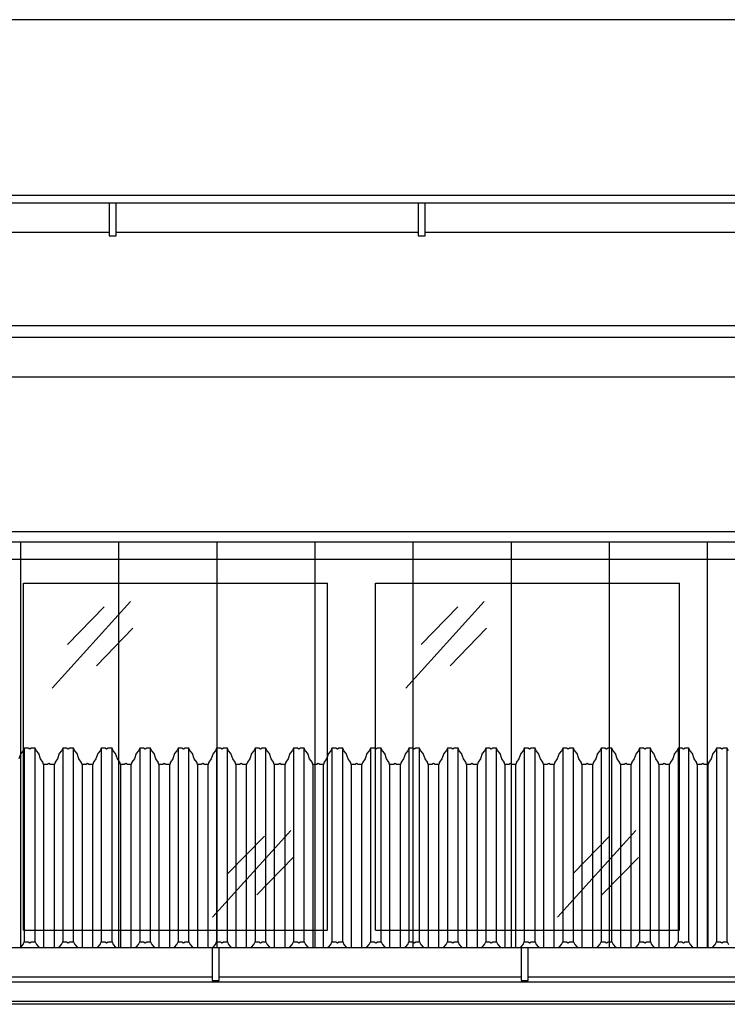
# Model space of a CAD drawing. Header units: millimetres. Extents: x 59331 to 112314, y -16110 to 34390.
# Tile 22 of 198: x 63789 to 63995, y -2169 to -1883. Entities that reach past the tile are written whole.
import ezdxf

# ---------------------------------------------------------------- set-up
doc = ezdxf.new("R2010")
doc.units = ezdxf.units.MM
doc.set_wipeout_variables(frame=1)
for name, color, linetype in [('_HSA_STOLARKA_ZEWNĘTRZNA', 132, 'Continuous'), ('_HSA_WIDOKOWE', 1, 'Continuous'), ('_HSA_WIDOKOWE_CIENKIE', 8, 'Continuous'), ('_HSA_ŚCIANY_CIENKIE', 2, 'Continuous'), ('_HSA_ŚCIANY_DZIAŁOWE', 6, 'Continuous')]:
    doc.layers.add(name, color=color, linetype=linetype)

# ---------------------------------------------------------------- blocks, each defined once
blk = doc.blocks.new('A$C40757a77')
blk.add_wipeout([(-2401, 115), (-2401, 0), (-1786, 0), (-1786, 115)])
for p, q in [((-2086.5, 7), (-2086.5, 108)), ((-2086.5, 108), (-1998, 108)), ((-1998, 7), (-1998, 108)), ((-1984, 7), (-1984, 108)), ((-1984, 108), (-1895.5, 108)), ((-1895.5, 7), (-1895.5, 108)), ((-2086.5, 7), (-1998, 7)), ((-1984, 7), (-1895.5, 7))]:
    blk.add_line(p, q)
at = {"ltscale": 10}
blk.add_lwpolyline([(-2401, 115), (-1786, 115), (-1786, 0), (-2401, 0)], close=True, dxfattribs=at)
at = {"layer": '_HSA_WIDOKOWE_CIENKIE', "color": 9}
for points in [[(-2078.13, 77.51), (-2055.33, 102.73)], [(-2073.65, 90.23), (-2063.02, 101.14)], [(-1975.13, 77.51), (-1952.33, 102.73)], [(-1970.65, 90.23), (-1960.02, 101.14)], [(-2065.26, 83.99), (-2054.63, 94.9)], [(-1962.26, 83.99), (-1951.63, 94.9)], [(-2031.45, 10.79), (-2008.64, 36.01)], [(-2026.97, 23.51), (-2016.34, 34.42)], [(-1930.95, 10.79), (-1908.14, 36.01)], [(-1926.47, 23.51), (-1915.84, 34.42)], [(-2018.57, 17.27), (-2007.94, 28.18)], [(-1918.07, 17.27), (-1907.44, 28.18)]]:
    blk.add_lwpolyline(points, dxfattribs=at)
blk = doc.blocks.new('A$Cd050fd5c')
at = {"transparency": 33554687}
h = blk.add_hatch(dxfattribs=at)
h.set_pattern_fill('ANSI31', color=256, scale=9, angle=45)
h.set_pattern_definition([(90, (-65884.325, 19154.596), (-28.575, 0), [])])
h.paths.add_polyline_path([(-3, -3), (-5398, -3), (-5398, -128), (-3, -128)])
for points in [[(0, 0), (-5401, 0), (-5401, -131), (0, -131)], [(-3, -3), (-5398, -3), (-5398, -128), (-3, -128)]]:
    blk.add_lwpolyline(points, close=True)
blk = doc.blocks.new('*U119')
blk.add_wipeout([(0, 8.5), (0, 0), (10264, 0), (10264, 8.5)])
for p, q in [((10264, 8.5), (0, 8.5)), ((10264, 0), (0, 0))]:
    blk.add_line(p, q)
for points in [[(3339.47, -1), (3341.47, -1), (3341.47, 8.5), (3339.47, 8.5)], [(3429.47, -1), (3431.47, -1), (3431.47, 8.5), (3429.47, 8.5)]]:
    blk.add_wipeout(points)
for points in [[(3339.47, -1), (3341.47, -1), (3341.47, 8.5), (3339.47, 8.5)], [(3429.47, -1), (3431.47, -1), (3431.47, 8.5), (3429.47, 8.5)]]:
    blk.add_lwpolyline(points, close=True)
blk = doc.blocks.new('DASZEK')
for points in [[(3561.19, 67.44), (3560.84, 68.18), (3559.72, 68.18), (3559.27, 67.88), (3558.81, 68.18), (3557.69, 68.18), (3557.35, 67.44), (3556.66, 66.6), (3556.14, 65.07), (3555.45, 64.11), (3555.24, 63.41), (3554.13, 63.41), (3553.67, 63.7), (3553.21, 63.41), (3552.09, 63.41), (3551.89, 64.11), (3551.2, 65.07), (3550.67, 66.6), (3549.99, 67.44), (3549.64, 68.18), (3548.53, 68.18), (3548.07, 67.88), (3547.61, 68.18), (3546.5, 68.18), (3546.15, 67.44), (3545.47, 66.6), (3544.94, 65.07), (3544.25, 64.11), (3544.04, 63.41), (3542.93, 63.41), (3542.47, 63.7), (3542.01, 63.41), (3540.9, 63.41), (3540.69, 64.11), (3540, 65.07), (3539.47, 66.6), (3538.79, 67.44), (3538.44, 68.18), (3537.33, 68.18), (3536.87, 67.88), (3536.41, 68.18), (3535.3, 68.18), (3534.95, 67.44), (3534.27, 66.6), (3533.74, 65.07), (3533.05, 64.11), (3532.84, 63.41), (3531.73, 63.41), (3531.27, 63.7), (3530.81, 63.41), (3529.7, 63.41), (3529.49, 64.11), (3528.8, 65.07), (3528.27, 66.6), (3527.59, 67.44), (3527.24, 68.18), (3526.13, 68.18), (3525.67, 67.88), (3525.21, 68.18), (3524.1, 68.18), (3523.75, 67.44), (3523.07, 66.6), (3522.54, 65.07), (3521.85, 64.11), (3521.64, 63.41), (3520.53, 63.41), (3520.07, 63.7), (3519.61, 63.41), (3518.5, 63.41), (3518.29, 64.11), (3517.6, 65.07), (3517.07, 66.6), (3516.39, 67.44), (3516.04, 68.18), (3514.93, 68.18), (3514.47, 67.88), (3514.01, 68.18), (3512.9, 68.18), (3512.55, 67.44), (3511.87, 66.6), (3511.34, 65.07), (3510.65, 64.11), (3510.45, 63.41), (3509.33, 63.41), (3508.87, 63.7), (3508.42, 63.41), (3507.3, 63.41), (3507.1, 64.11), (3506.4, 65.07), (3505.88, 66.6), (3505.2, 67.44), (3504.85, 68.18), (3503.73, 68.18), (3503.27, 67.88), (3502.82, 68.18), (3501.7, 68.18), (3501.35, 67.44), (3500.67, 66.6), (3500.14, 65.07), (3499.45, 64.11), (3499.25, 63.41), (3498.13, 63.41), (3497.68, 63.7), (3497.22, 63.41), (3496.1, 63.41), (3495.9, 64.11), (3495.21, 65.07), (3494.68, 66.6), (3494, 67.44), (3493.65, 68.18), (3492.53, 68.18), (3492.08, 67.88), (3491.62, 68.18), (3490.5, 68.18), (3490.16, 67.44), (3489.47, 66.6), (3488.95, 65.07), (3488.26, 64.11), (3488.05, 63.41), (3486.94, 63.41), (3486.48, 63.7), (3486.02, 63.41), (3484.91, 63.41), (3484.7, 64.11), (3484.01, 65.07), (3483.48, 66.6), (3482.8, 67.44), (3482.45, 68.18), (3481.34, 68.18), (3480.88, 67.88), (3480.42, 68.18), (3479.31, 68.18), (3478.96, 67.44), (3478.28, 66.6), (3477.75, 65.07), (3477.06, 64.11), (3476.85, 63.41), (3475.74, 63.41), (3475.28, 63.7), (3474.82, 63.41), (3473.71, 63.41), (3473.5, 64.11), (3472.81, 65.07), (3472.28, 66.6), (3471.6, 67.44), (3471.25, 68.18), (3470.14, 68.18), (3469.68, 67.88), (3469.22, 68.18), (3468.11, 68.18), (3467.76, 67.44), (3467.08, 66.6), (3466.55, 65.07), (3465.86, 64.11), (3465.65, 63.41), (3464.54, 63.41), (3464.08, 63.7), (3463.62, 63.41), (3462.51, 63.41), (3462.3, 64.11), (3461.61, 65.07), (3461.08, 66.6), (3460.4, 67.44), (3460.05, 68.18), (3458.94, 68.18), (3458.48, 67.88), (3458.02, 68.18), (3456.91, 68.18), (3456.56, 67.44), (3455.88, 66.6), (3455.35, 65.07), (3454.66, 64.11), (3454.45, 63.41), (3453.34, 63.41), (3452.88, 63.7), (3452.42, 63.41), (3451.31, 63.41), (3451.1, 64.11), (3450.41, 65.07), (3449.88, 66.6), (3449.2, 67.44), (3448.85, 68.18), (3447.74, 68.18), (3447.28, 67.88), (3446.82, 68.18), (3445.71, 68.18), (3445.36, 67.44), (3444.68, 66.6), (3444.15, 65.07), (3443.46, 64.11), (3443.26, 63.41), (3442.14, 63.41), (3441.68, 63.7), (3441.23, 63.41), (3440.11, 63.41), (3439.91, 64.11), (3439.21, 65.07), (3438.69, 66.6), (3438.01, 67.44), (3437.66, 68.18), (3436.54, 68.18), (3436.08, 67.88), (3435.63, 68.18), (3434.51, 68.18), (3434.16, 67.44), (3433.48, 66.6), (3432.95, 65.07), (3432.26, 64.11), (3432.06, 63.41), (3430.94, 63.41), (3430.49, 63.7), (3430.03, 63.41), (3428.91, 63.41), (3428.71, 64.11), (3428.02, 65.07), (3427.49, 66.6), (3426.81, 67.44), (3426.46, 68.18), (3425.34, 68.18), (3424.89, 67.88), (3424.43, 68.18), (3423.31, 68.18), (3422.97, 67.44), (3422.28, 66.6), (3421.76, 65.07), (3421.07, 64.11), (3420.86, 63.41), (3419.75, 63.41), (3419.29, 63.7), (3418.83, 63.41), (3417.72, 63.41), (3417.51, 64.11), (3416.82, 65.07), (3416.29, 66.6), (3415.61, 67.44), (3415.26, 68.18), (3414.15, 68.18), (3413.69, 67.88), (3413.23, 68.18), (3412.12, 68.18), (3411.77, 67.44), (3411.09, 66.6), (3410.56, 65.07), (3409.87, 64.11), (3409.66, 63.41), (3408.55, 63.41), (3408.09, 63.7), (3407.63, 63.41), (3406.52, 63.41), (3406.31, 64.11), (3405.62, 65.07), (3405.09, 66.6), (3404.41, 67.44), (3404.06, 68.18), (3402.95, 68.18), (3402.49, 67.88), (3402.03, 68.18), (3400.92, 68.18), (3400.57, 67.44), (3399.89, 66.6), (3399.36, 65.07), (3398.67, 64.11), (3398.46, 63.41), (3397.35, 63.41), (3396.89, 63.7), (3396.43, 63.41), (3395.32, 63.41), (3395.11, 64.11), (3394.42, 65.07), (3393.89, 66.6), (3393.21, 67.44), (3392.86, 68.18), (3391.75, 68.18), (3391.29, 67.88), (3390.83, 68.18), (3389.72, 68.18), (3389.37, 67.44), (3388.69, 66.6), (3388.16, 65.07), (3387.47, 64.11), (3387.26, 63.41), (3386.15, 63.41), (3385.69, 63.7), (3385.23, 63.41), (3384.12, 63.41), (3383.91, 64.11), (3383.22, 65.07), (3382.69, 66.6), (3382.01, 67.44), (3381.66, 68.18), (3380.55, 68.18), (3380.09, 67.88), (3379.63, 68.18), (3378.52, 68.18), (3378.17, 67.44), (3377.49, 66.6), (3376.96, 65.07), (3376.27, 64.11), (3376.07, 63.41), (3374.95, 63.41), (3374.49, 63.7), (3374.04, 63.41), (3372.92, 63.41), (3372.72, 64.11), (3372.02, 65.07), (3371.5, 66.6), (3370.82, 67.44), (3370.47, 68.18), (3369.35, 68.18), (3368.89, 67.88), (3368.44, 68.18), (3367.32, 68.18), (3366.97, 67.44), (3366.29, 66.6), (3365.76, 65.07), (3365.07, 64.11), (3364.87, 63.41), (3363.75, 63.41), (3363.3, 63.7), (3362.84, 63.41), (3361.72, 63.41), (3361.52, 64.11), (3360.83, 65.07), (3360.3, 66.6), (3359.62, 67.44), (3359.27, 68.18), (3358.15, 68.18), (3357.7, 67.88), (3357.24, 68.18), (3356.12, 68.18), (3355.78, 67.44), (3355.09, 66.6), (3354.57, 65.07)], [(3354.57, 8.69), (3355.09, 10.22), (3355.78, 11.06), (3356.12, 11.8), (3357.24, 11.8), (3357.7, 11.5), (3358.15, 11.8), (3359.27, 11.8), (3359.62, 11.06), (3360.3, 10.22), (3360.83, 8.69), (3361.52, 7.73), (3361.72, 7.03), (3362.84, 7.03), (3363.3, 7.32), (3363.75, 7.03), (3364.87, 7.03), (3365.07, 7.73), (3365.76, 8.69), (3366.29, 10.22), (3366.97, 11.06), (3367.32, 11.8), (3368.44, 11.8), (3368.89, 11.5), (3369.35, 11.8), (3370.47, 11.8), (3370.82, 11.06), (3371.5, 10.22), (3372.02, 8.69), (3372.72, 7.73), (3372.92, 7.03), (3374.04, 7.03), (3374.49, 7.32), (3374.95, 7.03), (3376.07, 7.03), (3376.27, 7.73), (3376.96, 8.69), (3377.49, 10.22), (3378.17, 11.06), (3378.52, 11.8), (3379.63, 11.8), (3380.09, 11.5), (3380.55, 11.8), (3381.66, 11.8), (3382.01, 11.06), (3382.69, 10.22), (3383.22, 8.69), (3383.91, 7.73), (3384.12, 7.03), (3385.23, 7.03), (3385.69, 7.32), (3386.15, 7.03), (3387.26, 7.03), (3387.47, 7.73), (3388.16, 8.69), (3388.69, 10.22), (3389.37, 11.06), (3389.72, 11.8), (3390.83, 11.8), (3391.29, 11.5), (3391.75, 11.8), (3392.86, 11.8), (3393.21, 11.06), (3393.89, 10.22), (3394.42, 8.69), (3395.11, 7.73), (3395.32, 7.03), (3396.43, 7.03), (3396.89, 7.32), (3397.35, 7.03), (3398.46, 7.03), (3398.67, 7.73), (3399.36, 8.69), (3399.89, 10.22), (3400.57, 11.06), (3400.92, 11.8), (3402.03, 11.8), (3402.49, 11.5), (3402.95, 11.8), (3404.06, 11.8), (3404.41, 11.06), (3405.09, 10.22), (3405.62, 8.69), (3406.31, 7.73), (3406.52, 7.03), (3407.63, 7.03), (3408.09, 7.32), (3408.55, 7.03), (3409.66, 7.03), (3409.87, 7.73), (3410.56, 8.69), (3411.09, 10.22), (3411.77, 11.06), (3412.12, 11.8), (3413.23, 11.8), (3413.69, 11.5), (3414.15, 11.8), (3415.26, 11.8), (3415.61, 11.06), (3416.29, 10.22), (3416.82, 8.69), (3417.51, 7.73), (3417.72, 7.03), (3418.83, 7.03), (3419.29, 7.32), (3419.75, 7.03), (3420.86, 7.03), (3421.07, 7.73), (3421.76, 8.69), (3422.28, 10.22), (3422.97, 11.06), (3423.31, 11.8), (3424.43, 11.8), (3424.89, 11.5), (3425.34, 11.8), (3426.46, 11.8), (3426.81, 11.06), (3427.49, 10.22), (3428.02, 8.69), (3428.71, 7.73), (3428.91, 7.03), (3430.03, 7.03), (3430.49, 7.32), (3430.94, 7.03), (3432.06, 7.03), (3432.26, 7.73), (3432.95, 8.69), (3433.48, 10.22), (3434.16, 11.06), (3434.51, 11.8), (3435.63, 11.8), (3436.08, 11.5), (3436.54, 11.8), (3437.66, 11.8), (3438.01, 11.06), (3438.69, 10.22), (3439.21, 8.69), (3439.91, 7.73), (3440.11, 7.03), (3441.23, 7.03), (3441.68, 7.32), (3442.14, 7.03), (3443.26, 7.03), (3443.46, 7.73), (3444.15, 8.69), (3444.68, 10.22), (3445.36, 11.06), (3445.71, 11.8), (3446.82, 11.8), (3447.28, 11.5), (3447.74, 11.8), (3448.85, 11.8), (3449.2, 11.06), (3449.88, 10.22), (3450.41, 8.69), (3451.1, 7.73), (3451.31, 7.03), (3452.42, 7.03), (3452.88, 7.32), (3453.34, 7.03), (3454.45, 7.03), (3454.66, 7.73), (3455.35, 8.69), (3455.88, 10.22), (3456.56, 11.06), (3456.91, 11.8), (3458.02, 11.8), (3458.48, 11.5), (3458.94, 11.8), (3460.05, 11.8), (3460.4, 11.06), (3461.08, 10.22), (3461.61, 8.69), (3462.3, 7.73), (3462.51, 7.03), (3463.62, 7.03), (3464.08, 7.32), (3464.54, 7.03), (3465.65, 7.03), (3465.86, 7.73), (3466.55, 8.69), (3467.08, 10.22), (3467.76, 11.06), (3468.11, 11.8), (3469.22, 11.8), (3469.68, 11.5), (3470.14, 11.8), (3471.25, 11.8), (3471.6, 11.06), (3472.28, 10.22), (3472.81, 8.69), (3473.5, 7.73), (3473.71, 7.03), (3474.82, 7.03), (3475.28, 7.32), (3475.74, 7.03), (3476.85, 7.03), (3477.06, 7.73), (3477.75, 8.69), (3478.28, 10.22), (3478.96, 11.06), (3479.31, 11.8), (3480.42, 11.8), (3480.88, 11.5), (3481.34, 11.8), (3482.45, 11.8), (3482.8, 11.06), (3483.48, 10.22), (3484.01, 8.69), (3484.7, 7.73), (3484.91, 7.03), (3486.02, 7.03), (3486.48, 7.32), (3486.94, 7.03), (3488.05, 7.03), (3488.26, 7.73), (3488.95, 8.69), (3489.47, 10.22), (3490.16, 11.06), (3490.5, 11.8), (3491.62, 11.8), (3492.08, 11.5), (3492.53, 11.8), (3493.65, 11.8), (3494, 11.06), (3494.68, 10.22), (3495.21, 8.69), (3495.9, 7.73), (3496.1, 7.03), (3497.22, 7.03), (3497.68, 7.32), (3498.13, 7.03), (3499.25, 7.03), (3499.45, 7.73), (3500.14, 8.69), (3500.67, 10.22), (3501.35, 11.06), (3501.7, 11.8), (3502.82, 11.8), (3503.27, 11.5), (3503.73, 11.8), (3504.85, 11.8), (3505.2, 11.06), (3505.88, 10.22), (3506.4, 8.69), (3507.1, 7.73), (3507.3, 7.03), (3508.42, 7.03), (3508.87, 7.32), (3509.33, 7.03), (3510.45, 7.03), (3510.65, 7.73), (3511.34, 8.69), (3511.87, 10.22), (3512.55, 11.06), (3512.9, 11.8), (3514.01, 11.8), (3514.47, 11.5), (3514.93, 11.8), (3516.04, 11.8), (3516.39, 11.06), (3517.07, 10.22), (3517.6, 8.69), (3518.29, 7.73), (3518.5, 7.03), (3519.61, 7.03), (3520.07, 7.32), (3520.53, 7.03), (3521.64, 7.03), (3521.85, 7.73), (3522.54, 8.69), (3523.07, 10.22), (3523.75, 11.06), (3524.1, 11.8), (3525.21, 11.8), (3525.67, 11.5), (3526.13, 11.8), (3527.24, 11.8), (3527.59, 11.06), (3528.27, 10.22), (3528.8, 8.69), (3529.49, 7.73), (3529.7, 7.03), (3530.81, 7.03), (3531.27, 7.32), (3531.73, 7.03), (3532.84, 7.03), (3533.05, 7.73), (3533.74, 8.69), (3534.27, 10.22), (3534.95, 11.06), (3535.3, 11.8), (3536.41, 11.8), (3536.87, 11.5), (3537.33, 11.8), (3538.44, 11.8), (3538.79, 11.06), (3539.47, 10.22), (3540, 8.69), (3540.69, 7.73), (3540.9, 7.03), (3542.01, 7.03), (3542.47, 7.32), (3542.93, 7.03), (3544.04, 7.03), (3544.25, 7.73), (3544.94, 8.69), (3545.47, 10.22), (3546.15, 11.06), (3546.5, 11.8), (3547.61, 11.8), (3548.07, 11.5), (3548.53, 11.8), (3549.64, 11.8), (3549.99, 11.06), (3550.67, 10.22), (3551.2, 8.69), (3551.89, 7.73), (3552.09, 7.03), (3553.21, 7.03), (3553.67, 7.32), (3554.13, 7.03), (3555.24, 7.03), (3555.45, 7.73), (3556.14, 8.69), (3556.66, 10.22), (3557.35, 11.06), (3557.69, 11.8), (3558.81, 11.8), (3559.27, 11.5), (3559.72, 11.8), (3560.84, 11.8), (3561.19, 11.06)]]:
    blk.add_lwpolyline(points)
at = {"layer": '_HSA_WIDOKOWE_CIENKIE'}
for p, q in [((3356.12, 68.18), (3356.12, 11.8)), ((3359.27, 11.8), (3359.27, 68.18)), ((3367.32, 68.18), (3367.32, 11.8)), ((3370.47, 11.8), (3370.47, 68.18)), ((3378.52, 68.18), (3378.52, 11.8)), ((3381.66, 11.8), (3381.66, 68.18)), ((3389.72, 68.18), (3389.72, 11.8)), ((3392.86, 11.8), (3392.86, 68.18)), ((3400.92, 68.18), (3400.92, 11.8)), ((3404.06, 11.8), (3404.06, 68.18)), ((3412.12, 68.18), (3412.12, 11.8)), ((3415.26, 11.8), (3415.26, 68.18)), ((3423.31, 68.18), (3423.31, 11.8)), ((3426.46, 11.8), (3426.46, 68.18)), ((3434.51, 68.18), (3434.51, 11.8)), ((3437.66, 11.8), (3437.66, 68.18)), ((3445.71, 68.18), (3445.71, 11.8)), ((3448.85, 11.8), (3448.85, 68.18)), ((3456.91, 68.18), (3456.91, 11.8)), ((3460.05, 11.8), (3460.05, 68.18)), ((3468.11, 68.18), (3468.11, 11.8)), ((3471.25, 11.8), (3471.25, 68.18)), ((3479.31, 68.18), (3479.31, 11.8)), ((3482.45, 11.8), (3482.45, 68.18)), ((3490.5, 68.18), (3490.5, 11.8)), ((3493.65, 11.8), (3493.65, 68.18)), ((3501.7, 68.18), (3501.7, 11.8)), ((3504.85, 11.8), (3504.85, 68.18)), ((3512.9, 68.18), (3512.9, 11.8)), ((3516.04, 11.8), (3516.04, 68.18)), ((3524.1, 68.18), (3524.1, 11.8)), ((3527.24, 11.8), (3527.24, 68.18)), ((3535.3, 68.18), (3535.3, 11.8)), ((3538.44, 11.8), (3538.44, 68.18)), ((3546.5, 68.18), (3546.5, 11.8)), ((3549.64, 11.8), (3549.64, 68.18)), ((3557.69, 68.18), (3557.69, 11.8)), ((3560.84, 11.8), (3560.84, 68.18)), ((3361.72, 63.41), (3361.72, 7.03)), ((3364.87, 7.03), (3364.87, 63.41)), ((3372.92, 63.41), (3372.92, 7.03)), ((3376.07, 7.03), (3376.07, 63.41)), ((3384.12, 63.41), (3384.12, 7.03)), ((3387.26, 7.03), (3387.26, 63.41)), ((3395.32, 63.41), (3395.32, 7.03)), ((3398.46, 7.03), (3398.46, 63.41)), ((3406.52, 63.41), (3406.52, 7.03)), ((3409.66, 7.03), (3409.66, 63.41)), ((3417.72, 63.41), (3417.72, 7.03)), ((3420.86, 7.03), (3420.86, 63.41)), ((3428.91, 63.41), (3428.91, 7.03)), ((3432.06, 7.03), (3432.06, 63.41)), ((3440.11, 63.41), (3440.11, 7.03)), ((3443.26, 7.03), (3443.26, 63.41)), ((3451.31, 63.41), (3451.31, 7.03)), ((3454.45, 7.03), (3454.45, 63.41)), ((3462.51, 63.41), (3462.51, 7.03)), ((3465.65, 7.03), (3465.65, 63.41)), ((3473.71, 63.41), (3473.71, 7.03)), ((3476.85, 7.03), (3476.85, 63.41)), ((3484.91, 63.41), (3484.91, 7.03)), ((3488.05, 7.03), (3488.05, 63.41)), ((3496.1, 63.41), (3496.1, 7.03)), ((3499.25, 7.03), (3499.25, 63.41)), ((3507.3, 63.41), (3507.3, 7.03)), ((3510.45, 7.03), (3510.45, 63.41)), ((3518.5, 63.41), (3518.5, 7.03)), ((3521.64, 7.03), (3521.64, 63.41)), ((3529.7, 63.41), (3529.7, 7.03)), ((3532.84, 7.03), (3532.84, 63.41)), ((3540.9, 63.41), (3540.9, 7.03)), ((3544.04, 7.03), (3544.04, 63.41)), ((3552.09, 63.41), (3552.09, 7.03)), ((3555.24, 7.03), (3555.24, 63.41))]:
    blk.add_line(p, q, dxfattribs=at)
blk = doc.blocks.new('*U345')
blk.add_wipeout([(0, 8.5), (0, 0), (10234, 0), (10234, 8.5)])
for p, q in [((10234, 8.5), (0, 8.5)), ((10234, 0), (0, 0))]:
    blk.add_line(p, q)
for points in [[(3339.47, -1), (3341.47, -1), (3341.47, 8.5), (3339.47, 8.5)], [(3429.47, -1), (3431.47, -1), (3431.47, 8.5), (3429.47, 8.5)]]:
    blk.add_wipeout(points)
for points in [[(3339.47, -1), (3341.47, -1), (3341.47, 8.5), (3339.47, 8.5)], [(3429.47, -1), (3431.47, -1), (3431.47, 8.5), (3429.47, 8.5)]]:
    blk.add_lwpolyline(points, close=True)

msp = doc.modelspace()

# ---------------------------------------------------------------- linework, layer by layer
at = {"layer": '_HSA_WIDOKOWE_CIENKIE', "ltscale": 10}
msp.add_line((70765.83, -1882.61), (60475.33, -1882.61), dxfattribs=at)
at = {"layer": '_HSA_WIDOKOWE_CIENKIE'}
for p, q in [((70739.33, -2168.4), (60505.33, -2168.4)), ((70739.33, -2169.25), (60505.33, -2169.25))]:
    msp.add_line(p, q, dxfattribs=at)
at = {"layer": '_HSA_ŚCIANY_CIENKIE', "ltscale": 10}
for p, q in [((70739.33, -1933.82), (60475.33, -1933.82)), ((70739.33, -1971.69), (60475.33, -1971.69))]:
    msp.add_line(p, q, dxfattribs=at)
at = {"layer": '_HSA_ŚCIANY_DZIAŁOWE', "ltscale": 10}
for p, q in [((70739.33, -1975.14), (60475.33, -1975.14)), ((70739.33, -1986.69), (60475.33, -1986.69))]:
    msp.add_line(p, q, dxfattribs=at)

# ---------------------------------------------------------------- block references
at = {"layer": '_HSA_STOLARKA_ZEWNĘTRZNA', "ltscale": 10}
msp.add_blockref('A$C40757a77', (65876.33, -2154.69), dxfattribs=at)
at = {"layer": '_HSA_WIDOKOWE'}
msp.add_blockref('*U119', (60475.33, -1944.56), dxfattribs=at)

# ---------------------------------------------------------------- next in the draw order: block references
at = {"layer": '_HSA_WIDOKOWE', "ltscale": 10}
msp.add_blockref('DASZEK', (60433.95, -2162.86), dxfattribs=at)
at = {"layer": '_HSA_WIDOKOWE_CIENKIE'}
msp.add_blockref('A$Cd050fd5c', (65898.33, -2031.69), dxfattribs=at)

# ---------------------------------------------------------------- next in the draw order: block references
at = {"layer": '_HSA_WIDOKOWE'}
msp.add_blockref('*U345', (60505.33, -2161.31), dxfattribs=at)

doc.saveas('drawing.dxf')
